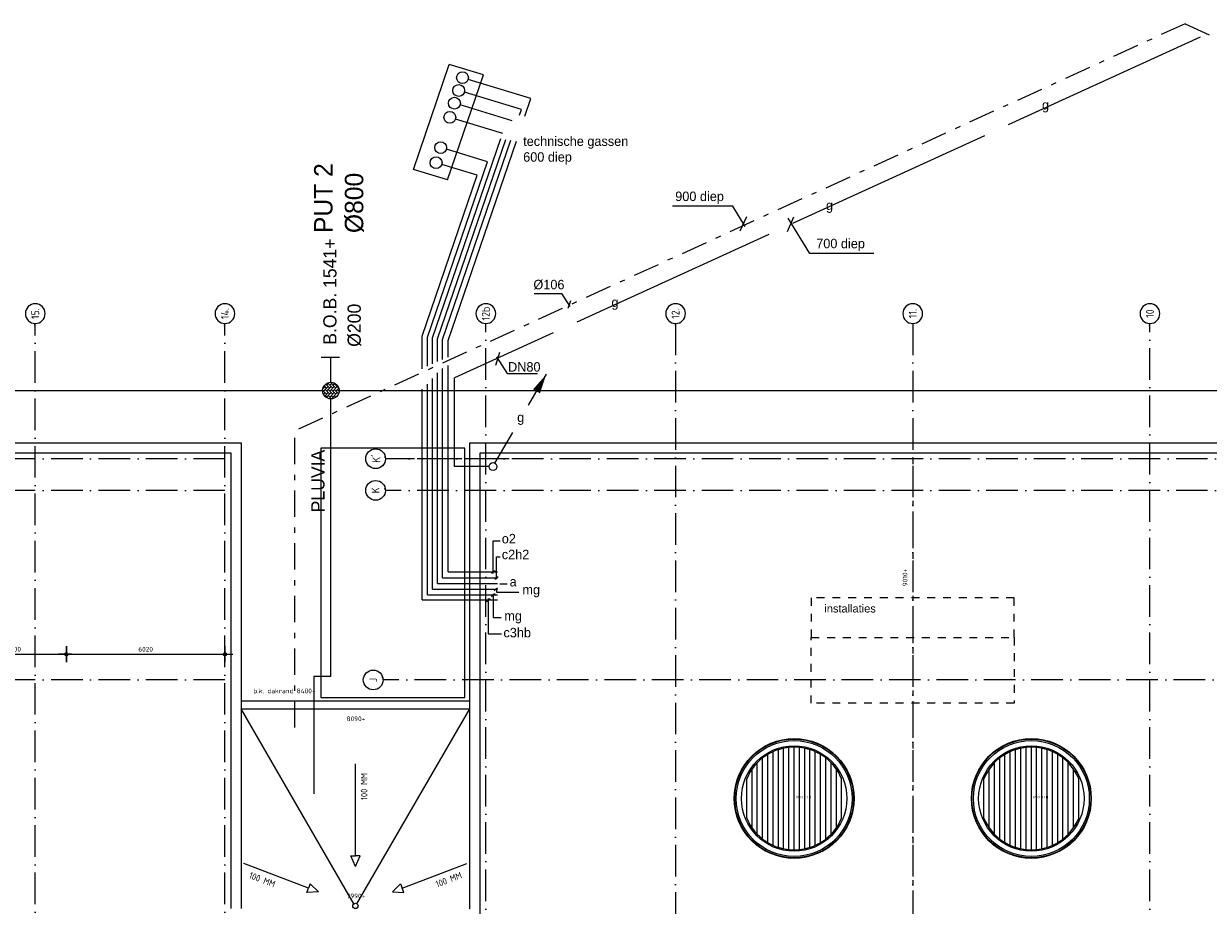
# Model space of a CAD drawing. Extents: x -9573 to 237800, y 0 to 168200.
# Tile 31 of 37: x 117822 to 162776, y 102423 to 135901. Entities that reach past the tile are written whole.
import ezdxf
from ezdxf.enums import TextEntityAlignment as Align

# ---------------------------------------------------------------- set-up
doc = ezdxf.new("R2010")
doc.units = 0
doc.header["$LTSCALE"] = 200
for name, pattern in [('2322000', [45, 40, -5]), ('2322109', [10, 5, -2, 1, -2]), ('2322121', [2000, 1000, 1000]), ('2322134', [45, 40, -5]), ('DASHDOT', [9, 6, -1.5, 0, -1.5]), ('DASHED', [3, 1.5, -1.5]), ('HIDDEN', [2, 1, -1])]:
    doc.linetypes.add(name, pattern=pattern)
doc.layers.get('0').update_dxf_attribs({"linetype": 'CONTINUOUS'})
doc.layers.get('DEFPOINTS').update_dxf_attribs({"linetype": 'CONTINUOUS'})
for name, color, linetype in [('AL$1----_ALGEMEEN', 7, 'CONTINUOUS'), ('AL$1----_MAATVOERING', 7, 'CONTINUOUS'), ('AL$1----_TEKST', 7, 'CONTINUOUS'), ('AL$7----_STRAMIEN', 1, 'DASHDOT'), ('AL27----_DAKEN', 7, 'CONTINUOUS'), ('AL27---_DAKAFSCHOT', 7, 'CONTINUOUS'), ('AL32----_BINNENKOZ', 7, 'CONTINUOUS'), ('ALN-----_BLOCKNAAM', 2, 'CONTINUOUS'), ('MAATV-BETON', 1, 'CONTINUOUS'), ('OL59----_WTBINST', 7, 'CONTINUOUS'), ('WL$1----', 3, 'CONTINUOUS'), ('WL524---', 4, 'CONTINUOUS'), ('WL531---', 4, 'CONTINUOUS'), ('WL541---', 4, 'CONTINUOUS'), ('WL561---', 4, 'CONTINUOUS')]:
    doc.layers.add(name, color=color, linetype=linetype)
doc.styles.add('BURO-018', font='BUROFONT.shx', dxfattribs={"height": 360})
doc.styles.add('BURO-025', font='BUROFONT.shx', dxfattribs={"height": 500})
doc.styles.add('BURO-035', font='BUROFONT.shx', dxfattribs={"height": 700})
doc.styles.get("Standard").update_dxf_attribs({"font": 'ISOCP'})
doc.dimstyles.new('018STIP100UIT', dxfattribs={"dimscale": 100, "dimtxt": 1.8, "dimasz": 2, "dimexe": 2, "dimexo": 3, "dimgap": 1, "dimtad": 1, "dimdec": 4, "dimrnd": 1, "dimtxsty": 'STANDARD', "dimblk": 'MSTR3', "dimblk1": 'MSTR3', "dimblk2": 'MSTR3', "dimsah": 1, "dimcen": 3, "dimdle": 1.25, "dimse1": 1, "dimse2": 1, "dimclrd": 256, "dimclre": 1, "dimclrt": 7, "dimazin": 3, "dimtfac": 0.75, "dimtdec": 4, "dimtix": 1, "dimtmove": 0, "dimatfit": 3, "dimtvp": 1.5, "dimtolj": 1, "dimtzin": 0})

# ---------------------------------------------------------------- blocks, each defined once
blk = doc.blocks.new('DAKLICHT')
at = {"layer": 'AL$1----_ALGEMEEN', "color": 1}
for points in [[(-700, 1820), (-700, 1873)], [(-600, -1855), (-600, 1855)], [(-500, 1885), (-500, 1936)], [(-400, -1909), (-400, 1909)], [(-300, 1927), (-300, 1977)], [(-200, -1940), (-200, 1940)], [(-100, 1947), (-100, 1997)], [(0, -1950), (0, 1950)], [(100, 1947), (100, 1997)], [(200, -1940), (200, 1940)], [(300, 1927), (300, 1977)], [(400, -1909), (400, 1909)], [(500, 1885), (500, 1936)], [(600, -1855), (600, 1855)], [(700, 1820), (700, 1873)], [(-1400, -1357), (-1400, 1357)], [(-1300, 1453), (-1300, 1520)], [(-1200, -1537), (-1200, 1537)], [(-1100, 1610), (-1100, 1670)], [(-1000, -1674), (-1000, 1674)], [(-900, 1730), (-900, 1786)], [(-800, -1778), (-800, 1778)], [(800, -1778), (800, 1778)], [(900, 1730), (900, 1786)], [(1000, -1674), (1000, 1674)], [(1100, 1610), (1100, 1670)], [(1200, -1537), (1200, 1537)], [(1300, 1453), (1300, 1520)], [(1400, -1357), (1400, 1357)], [(-1700, 955), (-1700, 1054)], [(-1600, -1115), (-1600, 1115)], [(-1500, 1246), (-1500, 1323)], [(1500, 1246), (1500, 1323)], [(1600, -1115), (1600, 1115)], [(1700, 955), (1700, 1054)], [(-1800, -750), (-1800, 750)], [(1800, -750), (1800, 750)], [(-1700, -1054), (-1700, -955)], [(-1500, -1323), (-1500, -1246)], [(1500, -1323), (1500, -1246)], [(1700, -1054), (1700, -955)], [(-1300, -1520), (-1300, -1453)], [(-1100, -1670), (-1100, -1610)], [(-900, -1786), (-900, -1730)], [(900, -1786), (900, -1730)], [(1100, -1670), (1100, -1610)], [(1300, -1520), (1300, -1453)], [(-700, -1873), (-700, -1820)], [(-500, -1936), (-500, -1885)], [(-300, -1977), (-300, -1927)], [(-100, -1997), (-100, -1947)], [(100, -1997), (100, -1947)], [(300, -1977), (300, -1927)], [(500, -1936), (500, -1885)], [(700, -1873), (700, -1820)]]:
    blk.add_lwpolyline(points, dxfattribs=at)
for radius in [2273, 2255, 2200, 2000]:
    blk.add_circle((0, 0), radius, dxfattribs=at)
for start, end in [(22.6199, 157.3801), (202.6199, 337.3801)]:
    blk.add_arc((0, 0), 1950, start, end, dxfattribs=at)
at = {"layer": 'ALN-----_BLOCKNAAM', "linetype": 'CONTINUOUS'}
blk.add_text('DAKLICHT', height=100, dxfattribs=at).set_placement((0, 0))
blk = doc.blocks.new('MSTR3')
at = {"color": 0, "linetype": 'CONTINUOUS'}
for p, q in [((-1, 0), (0, 0)), ((0, 1.5), (0, 0)), ((0, 0), (0, -1.5)), ((0, 0), (1.5, 0))]:
    blk.add_line(p, q, dxfattribs=at)
blk.add_circle((0, 0), 0.3, dxfattribs=at)
blk = doc.blocks.new('*D59')
at = {"linetype": 'BYBLOCK'}
blk.add_line((115640, 111958), (119240, 111958), dxfattribs=at)
at = {"layer": 'DEFPOINTS', "color": 0, "linetype": 'BYBLOCK'}
for p in [(119440, 111958), (115440, 110980), (119440, 110980)]:
    blk.add_point(p, dxfattribs=at)
at = {"linetype": 'BYBLOCK', "xscale": 200, "yscale": 200, "zscale": 200, "rotation": 180}
blk.add_blockref('MSTR3', (115440, 111958), dxfattribs=at)
at = {"linetype": 'BYBLOCK', "xscale": 200, "yscale": 200, "zscale": 200}
blk.add_blockref('MSTR3', (119440, 111958), dxfattribs=at)
at = {"color": 7, "linetype": 'BYBLOCK', "insert": (117440, 112148), "char_height": 180, "attachment_point": 5}
blk.add_mtext('\\A1;4000', dxfattribs=at)
blk = doc.blocks.new('*D60')
at = {"linetype": 'BYBLOCK'}
blk.add_line((119640, 111958), (125260, 111958), dxfattribs=at)
at = {"layer": 'DEFPOINTS', "color": 0, "linetype": 'BYBLOCK'}
for p in [(125460, 111958), (119440, 110980), (125460, 110980)]:
    blk.add_point(p, dxfattribs=at)
at = {"linetype": 'BYBLOCK', "xscale": 200, "yscale": 200, "zscale": 200, "rotation": 180}
blk.add_blockref('MSTR3', (119440, 111958), dxfattribs=at)
at = {"linetype": 'BYBLOCK', "xscale": 200, "yscale": 200, "zscale": 200}
blk.add_blockref('MSTR3', (125460, 111958), dxfattribs=at)
at = {"color": 7, "linetype": 'BYBLOCK', "insert": (122450, 112148), "char_height": 180, "attachment_point": 5}
blk.add_mtext('\\A1;6020', dxfattribs=at)
blk = doc.blocks.new('A$C1DAB58CE')
at = {"layer": 'AL27----_DAKEN', "color": 1}
for points in [[(4400, 2323), (4400, 5820)], [(4400, 1923), (4224, 2323), (4400, 2323)], [(4400, 1923), (4576, 2323), (4400, 2323)], [(2622, 1099), (170, 2035)], [(6178, 1099), (8630, 2035)], [(2995, 956), (2559, 934), (2622, 1099)], [(2995, 956), (2685, 1263), (2622, 1099)], [(5805, 956), (6115, 1263), (6178, 1099)], [(5805, 956), (6241, 934), (6178, 1099)]]:
    blk.add_lwpolyline(points, dxfattribs=at)
at = {"layer": 'AL27---_DAKAFSCHOT', "color": 1}
for points in [[(4345, 504), (60, 7903)], [(4455, 504), (8740, 7903)]]:
    blk.add_lwpolyline(points, dxfattribs=at)
at = {"layer": 'AL27---_DAKAFSCHOT'}
blk.add_circle((4400, 420), 100, dxfattribs=at)
at = {"layer": 'AL27----_DAKEN', "color": 1, "char_height": 250, "width": 1902.82}
for insert, attachment_point, rotation in [((4855, 5469), 9, 90), ((335, 1485), 7, 339.0989), ((8465, 1485), 9, 20.9011)]:
    blk.add_mtext('100 MM', dxfattribs=dict(at, insert=insert, attachment_point=attachment_point, rotation=rotation))
blk = doc.blocks.new('1010')
at = {"layer": 'AL$7----_STRAMIEN', "color": 7, "linetype": 'CONTINUOUS'}
blk.add_circle((0, 750), 750, dxfattribs=at)
at = {"layer": 'ALN-----_BLOCKNAAM', "linetype": 'CONTINUOUS'}
blk.add_text('1010', height=100, dxfattribs=at).set_placement((0, 0))
blk = doc.blocks.new('1011')
at = {"layer": 'AL$7----_STRAMIEN', "color": 7, "linetype": 'CONTINUOUS'}
blk.add_circle((-750, 0), 750, dxfattribs=at)
at = {"layer": 'ALN-----_BLOCKNAAM', "linetype": 'CONTINUOUS'}
blk.add_text('1011', height=100, dxfattribs=at).set_placement((0, 0))
blk = doc.blocks.new('LDV1')
at = {"color": 0, "linetype": 'CONTINUOUS'}
for p, q in [((4.5, 7.79), (6.75, 11.69)), ((0.25, 0.43), (2.5, 4.33))]:
    blk.add_line(p, q, dxfattribs=at)
blk.add_lwpolyline([(6.75, 11.69, 0, 1, 0), (5.5, 9.53, 1, 1, 0)], format="xyseb", dxfattribs=at)
blk.add_circle((0, 0), 0.5, dxfattribs=at)
at = {"color": 0, "linetype": 'CONTINUOUS', "style": 'BURO-018'}
blk.add_attdef('LD_TEXT1', text='', height=1.8, dxfattribs=at).set_placement((3.5, 6.06), align=Align.MIDDLE)

msp = doc.modelspace()

# ---------------------------------------------------------------- hatches: boundary and pattern name
at = {"layer": 'WL524---'}
h = msp.add_hatch(dxfattribs=at)
h.set_pattern_fill('AR-HBONE', color=8, scale=0.8, angle=90, style=0)
h.set_pattern_definition([(135, (-5284.17, 69647.19), (-114.94728, 2e-14), [243.84, -81.28]), (225, (-5341.645, 69704.666), (-114.94728, 2e-14), [243.84, -81.28])])
h.paths.add_polyline_path([(129176.12658, 122049.71333), (129176.12658, 121886.46207, 0.8770862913), (129796.73019, 121968.0877, 0.8770862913)])

# ---------------------------------------------------------------- linework, layer by layer
at = {"layer": 'AL$1----_ALGEMEEN', "color": 8}
msp.add_lwpolyline([(154260.4746, 105730.58035), (154260.4746, 107230.58035)], dxfattribs=at)
at = {"layer": 'AL$7----_STRAMIEN', "color": 1}
for points in [[(118260.29813, 48460.58036), (118260.29813, 124517.90623)], [(125460.29813, 48460.58036), (125460.29813, 124517.90623)], [(135360.29813, 82780.58036), (135360.29813, 124517.90623)], [(142560.29813, 124517.90623), (142560.29813, 82780.58036)], [(151560.29813, 124517.90623), (151560.29813, 82780.58036)], [(160560.29813, 82780.58036), (160560.29813, 124517.90623)], [(125460.29813, 119380.58036), (88532.77494, 119380.58036)], [(171751.68821, 119380.58036), (131549.72008, 119380.58036)], [(136249.50934, 119380.58036), (131553.16685, 119380.58036)], [(125460.29813, 118180.58036), (88532.77494, 118180.58036)], [(171751.68821, 118180.58036), (131549.72008, 118180.58036)], [(125460.29813, 110980.58036), (88532.77494, 110980.58036)], [(171660.29813, 110980.58036), (131460.29813, 110980.58036)]]:
    msp.add_lwpolyline(points, dxfattribs=at)
at = {"layer": 'AL27----_DAKEN', "color": 1}
for points in [[(118190.79806, 85620.58036), (92450.29813, 85620.58036), (92450.29813, 119990.58036), (126070.29813, 119990.58036), (126070.29813, 102300.58035)], [(118190.79806, 86010.58036), (92840.29813, 86010.58036), (92840.29813, 119600.58036), (125680.29813, 119600.58036), (125680.29813, 102300.58035)], [(134770.29806, 102290.58033), (134750.29813, 102290.58033), (134750.29813, 119990.58036), (168370.29813, 119990.58036), (168370.29813, 102290.58033), (168350.29806, 102290.58033)], [(134770.29806, 101900.58033), (135140.29813, 101900.58033), (135140.29813, 119600.58036), (167980.29813, 119600.58036), (167980.29813, 101900.58033), (168350.29806, 101900.58033)], [(126070.29813, 110184.04654), (134750.29813, 110184.04654)], [(126070.29813, 109884.04654), (134750.29813, 109884.04654)]]:
    msp.add_lwpolyline(points, dxfattribs=at)
at = {"layer": 'AL27----_DAKEN', "color": 1, "linetype": 'HIDDEN'}
msp.add_lwpolyline([(151560.29813, 119380.40396), (151560.29813, 85780.40396)], dxfattribs=at)
at = {"layer": 'MAATV-BETON'}
msp.add_lwpolyline([(134560.29813, 119780.58036), (129100.29813, 119780.58036), (129100.29813, 110315.58036), (134560.29813, 110315.58036)], close=True, dxfattribs=at)
at = {"layer": 'OL59----_WTBINST', "color": 8, "linetype": 'DASHED'}
for p in [(147710.2982, 114095.12855), (147710.2982, 110095.12855)]:
    msp.add_line(p, (147710.2982, 112595.12855), dxfattribs=at)
at = {"layer": 'OL59----_WTBINST', "linetype": 'DASHED'}
for points in [[(147710.29813, 114094.95213), (147710.29813, 112594.95213), (155410.29813, 112594.95213), (155410.29813, 114094.95213)], [(147710.29813, 110094.95213), (147710.29813, 112594.95213), (155410.29813, 112594.95213), (155410.29813, 110094.95213)]]:
    msp.add_lwpolyline(points, close=True, dxfattribs=at)
at = {"layer": 'WL$1----', "linetype": '2322000'}
for p, q in [((132611.81266, 130365.44939), (133973.64896, 134344.31613)), ((135267.45698, 133952.02561), (133973.64896, 134344.31613)), ((133905.62069, 129973.15886), (135267.45698, 133952.02561)), ((137071.44422, 133057.49726), (134688.43399, 133780.04057)), ((136707.05458, 132641.56914), (134544.81266, 133297.17414)), ((133717.50592, 123907.02756), (136707.05458, 132641.56914)), ((133927.57324, 123872.07332), (137071.44422, 133057.49726)), ((136359.79738, 132216.45357), (134383.67213, 132815.62685)), ((133526.62302, 123938.78961), (136359.79738, 132216.45357)), ((135998.1673, 131736.07923), (134209.17572, 132278.51245)), ((133340.03587, 123969.83686), (135998.1673, 131736.07923)), ((135425.40461, 130655.79667), (133860.98191, 131130.13921)), ((133147.95784, 124001.79776), (135425.40461, 130655.79667)), ((135036.66469, 130146.69113), (133686.88501, 130555.9526)), ((133905.62069, 129973.15886), (132611.81266, 130365.44939)), ((132945.02549, 124035.56478), (135036.66469, 130146.69113)), ((132945.02549, 122800.94372), (132945.02549, 124035.56478)), ((133147.95784, 122893.7705), (133147.95784, 124001.79776)), ((133340.03587, 122981.63222), (133340.03587, 123969.83686)), ((133526.62302, 123066.98225), (133526.62302, 123938.78961)), ((133717.50592, 123154.29729), (133717.50592, 123907.02756)), ((133927.57324, 123237.98256), (133927.57324, 123872.07332)), ((133526.62302, 114641.60631), (133526.62302, 122735.87928)), ((133717.50592, 114863.68611), (133717.50592, 122813.14865)), ((133927.57324, 115087.02781), (133927.57324, 122924.25926)), ((132945.02549, 114016.98291), (132945.02549, 122469.84075)), ((133147.95784, 114214.30162), (133147.95784, 122562.66752)), ((133340.03587, 114424.63261), (133340.03587, 122650.52924)), ((133927.57324, 115087.02781), (135799.68756, 115087.02781)), ((133526.62302, 114641.60631), (135799.68756, 114641.60631)), ((133717.50592, 114863.68611), (135799.68756, 114863.68611)), ((133147.95784, 114214.30162), (135799.68756, 114214.30162)), ((133340.03587, 114424.63261), (135799.68756, 114424.63261)), ((132945.02549, 114016.98291), (135799.68756, 114016.98291))]:
    msp.add_line(p, q, dxfattribs=at)
at = {"layer": 'WL524---', "color": 6}
msp.add_line((129114.45539, 123242.9128), (129808.86295, 123242.9128), dxfattribs=at)
at = {"layer": 'WL524---', "color": 6, "linetype": '2322121'}
for p, q in [((129473.6932, 122291.5969), (129473.6932, 123242.9128)), ((85324.96908, 121969.38562), (129181.71151, 121969.38562)), ((129744.47134, 121969.38562), (176477.39232, 121969.38562)), ((129473.6932, 111117.33985), (129473.6932, 121638.18007)), ((129473.6932, 111117.33985), (128835.39662, 111117.33985)), ((128835.39662, 111117.33985), (128835.39662, 106660.72882))]:
    msp.add_line(p, q, dxfattribs=at)
at = {"layer": 'WL524---'}
msp.add_circle((129481.06043, 121968.0877), 315.66976, dxfattribs=at)
at = {"layer": 'WL531---', "linetype": '2322109'}
for p, q in [((161901.80939, 135900.6184), (128107.49448, 120442.17949)), ((161901.80939, 135900.6184), (166912.99038, 133568.51945)), ((128107.49448, 109170.35093), (128107.49448, 120442.17949))]:
    msp.add_line(p, q, dxfattribs=at)
at = {"layer": 'WL541---', "linetype": '2322134'}
for p, q in [((162461.31127, 135386.79175), (134173.09499, 122446.99213)), ((134173.09499, 119081.71974), (134173.09499, 122446.99213)), ((135481.89779, 119081.71974), (134173.09499, 119081.71974))]:
    msp.add_line(p, q, dxfattribs=at)
at = {"layer": 'WL541---', "color": 1}
for p, q in [((144737.87276, 128966.48249), (142442.74121, 128966.48249)), ((145206.54151, 128202.25529), (144737.87276, 128966.48249)), ((145014.8134, 128028.56735), (145258.11788, 128584.36909)), ((146804.18819, 128006.54733), (147047.49267, 128562.34907)), ((147655.1278, 127174.02246), (146835.35458, 128510.77253)), ((150087.97115, 127174.02246), (147655.1278, 127174.02246)), ((137191.73431, 125658.68663), (138232.3627, 125658.68663)), ((138232.3627, 125658.68663), (138544.55089, 125164.67458)), ((138570.56636, 125372.67978), (138466.50384, 125086.67293)), ((135734.85457, 122928.6201), (135890.94931, 123422.63215)), ((135642.39817, 115028.16858), (135642.39817, 116266.15188)), ((135642.39817, 116266.15188), (135907.07799, 116266.15188)), ((135758.85708, 114805.96656), (135758.85708, 115652.45089)), ((135758.85708, 115652.45089), (135907.07799, 115652.45089)), ((135578.43472, 115032.23371), (135711.85435, 115143.35215)), ((135697.02931, 114802.58881), (135830.44893, 114913.70725)), ((135885.90375, 114636.66962), (136171.75716, 114636.66962)), ((135578.43408, 114150.69344), (135711.85371, 114261.81188)), ((135642.39817, 114245.17104), (135642.39817, 113356.36257)), ((135674.79238, 114372.93032), (135808.21201, 114484.04876)), ((135758.85708, 114467.37306), (135758.85708, 114308.65705)), ((135758.85708, 114308.65705), (136616.41922, 114308.65705)), ((135385.7162, 113958.08788), (135519.13582, 114069.20632)), ((135451.82881, 114075.8741), (135451.82881, 112732.08065)), ((135642.39817, 113356.36257), (135938.83933, 113356.36257)), ((135451.82881, 112732.08065), (135949.42645, 112732.08065))]:
    msp.add_line(p, q, dxfattribs=at)
for centre in [(134474.77644, 133850.57745), (134329.49268, 133362.46048), (134168.35215, 132880.91319), (133993.85574, 132343.79878), (133645.66193, 131195.42555), (133471.56503, 130621.23894)]:
    msp.add_circle(centre, 225, dxfattribs=at)
at = {"layer": 'WL561---', "color": 1}
for p, q in [((135758.94382, 123249.9128), (136171.8439, 122615.04955)), ((136171.8439, 122615.04955), (137315.26008, 122615.04955))]:
    msp.add_line(p, q, dxfattribs=at)

# ---------------------------------------------------------------- block references
at = {"layer": 'AL$1----_ALGEMEEN', "color": 7}
for p in [(147060.4746, 106480.40396), (156060.4746, 106480.40396)]:
    msp.add_blockref('DAKLICHT', p, dxfattribs=at)
at = {"layer": 'AL$7----_STRAMIEN'}
ref = msp.add_blockref('1011', (118260.29813, 124517.90623), dxfattribs=dict(at, xscale=-0.5, yscale=0.5, zscale=0.5, rotation=90))
ref.add_attrib('STR-NAAM', '15.', dxfattribs={"color": 3, "linetype": 'CONTINUOUS', "height": 300, "rotation": 90}).set_placement((118260.29813, 124892.90623), align=Align.MIDDLE)
ref = msp.add_blockref('1011', (125460.29813, 124517.90623), dxfattribs=dict(at, xscale=-0.5, yscale=0.5, zscale=0.5, rotation=90))
ref.add_attrib('STR-NAAM', '14.', dxfattribs={"color": 3, "linetype": 'CONTINUOUS', "height": 300, "rotation": 90}).set_placement((125460.29813, 124892.90623), align=Align.MIDDLE)
ref = msp.add_blockref('1011', (135360.29813, 124517.90623), dxfattribs=dict(at, xscale=-0.5, yscale=0.5, zscale=0.5, rotation=90))
ref.add_attrib('STR-NAAM', '12b', dxfattribs={"color": 3, "linetype": 'CONTINUOUS', "height": 300, "rotation": 90}).set_placement((135360.29813, 124892.90623), align=Align.MIDDLE)
ref = msp.add_blockref('1011', (142560.29813, 124517.90623), dxfattribs=dict(at, xscale=-0.5, yscale=0.5, zscale=0.5, rotation=90))
ref.add_attrib('STR-NAAM', '12.', dxfattribs={"color": 3, "linetype": 'CONTINUOUS', "height": 300, "rotation": 90}).set_placement((142560.29813, 124892.90623), align=Align.MIDDLE)
ref = msp.add_blockref('1011', (151560.29813, 124517.90623), dxfattribs=dict(at, xscale=-0.5, yscale=0.5, zscale=0.5, rotation=90))
ref.add_attrib('STR-NAAM', '11.', dxfattribs={"color": 3, "linetype": 'CONTINUOUS', "height": 300, "rotation": 90}).set_placement((151560.29813, 124892.90623), align=Align.MIDDLE)
ref = msp.add_blockref('1011', (160560.29813, 124517.90623), dxfattribs=dict(at, xscale=-0.5, yscale=0.5, zscale=0.5, rotation=90))
ref.add_attrib('STR-NAAM', '10', dxfattribs={"color": 3, "linetype": 'CONTINUOUS', "height": 300, "rotation": 90}).set_placement((160560.29813, 124892.90623), align=Align.MIDDLE)
ref = msp.add_blockref('1010', (131549.72008, 119380.58036), dxfattribs=dict(at, xscale=0.5, yscale=0.5, zscale=0.5, rotation=90))
ref.add_attrib('STR-NAAM', "K'", dxfattribs={"color": 3, "linetype": 'CONTINUOUS', "height": 300, "rotation": 90}).set_placement((131174.72008, 119380.58036), align=Align.MIDDLE)
ref = msp.add_blockref('1010', (131549.72008, 118180.58036), dxfattribs=dict(at, xscale=0.5, yscale=0.5, zscale=0.5, rotation=90))
ref.add_attrib('STR-NAAM', 'K', dxfattribs={"color": 3, "linetype": 'CONTINUOUS', "height": 300, "rotation": 90}).set_placement((131174.72008, 118180.58036), align=Align.MIDDLE)
ref = msp.add_blockref('1010', (131460.29813, 110980.58036), dxfattribs=dict(at, xscale=0.5, yscale=0.5, zscale=0.5, rotation=90))
ref.add_attrib('STR-NAAM', 'J', dxfattribs={"color": 3, "linetype": 'CONTINUOUS', "height": 300, "rotation": 90}).set_placement((131085.29813, 110980.58036), align=Align.MIDDLE)
at = {"layer": 'AL32----_BINNENKOZ'}
msp.add_blockref('A$C1DAB58CE', (126010.29835, 101980.58025), dxfattribs=at)
at = {"layer": 'WL541---', "color": 2}
ref = msp.add_blockref('LDV1', (135631.89779, 119081.71974), dxfattribs=dict(at, xscale=300, yscale=300, zscale=300))
ref.add_attrib('LD_TEXT1', 'g', dxfattribs={"layer": '0', "color": 1, "linetype": 'CONTINUOUS', "height": 360, "style": 'BURO-018'}).set_placement((136681.89779, 120900.37309), align=Align.MIDDLE)

# ---------------------------------------------------------------- texts
at = {"layer": 'AL$1----_TEKST', "color": 4}
msp.add_text('9010+', height=180, rotation=90, dxfattribs=at).set_placement((151357.32876, 114541.67557))
at = {"layer": 'AL$1----_TEKST', "color": 7, "insert": (126534.31669, 110655.27931), "char_height": 180, "width": 3599.63, "attachment_point": 1}
msp.add_mtext('b.k. dakrand 8400+', dxfattribs=at)
at = {"layer": 'AL$1----_TEKST', "color": 4, "char_height": 180, "width": 578.42, "attachment_point": 1}
for s, insert in [('8090+', (130075.00144, 109596.25886)), ('7990+', (130075.00144, 102866.02186))]:
    msp.add_mtext(s, dxfattribs=dict(at, insert=insert))
at = {"layer": 'OL59----_WTBINST', "insert": (148203.70913, 113843.05736), "char_height": 300, "width": 2342.16, "attachment_point": 1}
msp.add_mtext('\\fArial|b0|i0|c0|p34;installaties', dxfattribs=at)
at = {"layer": 'WL524---', "color": 3, "style": 'BURO-035'}
for s, p in [('PUT 2', (129541.61599, 127948.44007)), ('%%C800', (130708.28266, 127948.44007))]:
    msp.add_text(s, height=700, rotation=90, dxfattribs=at).set_placement(p)
at = {"layer": 'WL524---', "color": 2, "style": 'BURO-025'}
for s, p in [('B.O.B. 1541+', (129691.38336, 123709.92423)), ('%%C200', (130613.27306, 123631.03356)), ('PLUVIA', (129237.32342, 117344.09056))]:
    msp.add_text(s, height=500, rotation=90, dxfattribs=at).set_placement(p)
at = {"layer": 'WL531---', "color": 1, "style": 'BURO-018'}
for s, p in [('o2', (135964.62029, 116166.00566)), ('c2h2', (135964.62029, 115566.00566)), ('a', (136261.06145, 114532.18255)), ('mg', (136748.07197, 114228.4523)), ('mg', (136059.90561, 113236.95334)), ('c3hb', (136028.22394, 112598.01746))]:
    msp.add_text(s, height=360, dxfattribs=at).set_placement(p)
at = {"layer": 'WL541---', "color": 1, "style": 'BURO-018'}
for s, p in [('g', (156466.06124, 132638.5759)), ('technische gassen', (136777.2312, 131259.16447)), ('600 diep', (136777.2312, 130659.16447)), ('900 diep', (142547.01447, 129165.44719)), ('g', (148266.73092, 128823.52136)), ('700 diep', (147897.11286, 127372.98717)), ('%%C106', (137165.71884, 125814.69033)), ('g', (140125.82763, 125144.71866))]:
    msp.add_text(s, height=360, dxfattribs=at).set_placement(p)
at = {"layer": 'WL561---', "color": 1, "style": 'BURO-018'}
msp.add_text('DN80', height=360, dxfattribs=at).set_placement((136203.60524, 122689.11728))

# ---------------------------------------------------------------- dimensions: what is measured, and where the dimension line sits
at = {"layer": 'AL$1----_MAATVOERING', "color": 1}
for base, p1, p2, picture, middle in [((119440.29813, 111958.40188), (115440.29813, 110980.40396), (119440.29813, 110980.40396), '*D59', (117440.29813, 112148.40188)), ((125460.29813, 111958.40188), (119440.29813, 110980.40396), (125460.29813, 110980.40396), '*D60', (122450.29813, 112148.41959))]:
    dim = msp.add_linear_dim(base=base, p1=p1, p2=p2, dimstyle='018STIP100UIT', dxfattribs=at)
    dim.commit()
    dim.dimension.update_dxf_attribs({"geometry": picture, "text_midpoint": middle})

doc.saveas('drawing.dxf')
